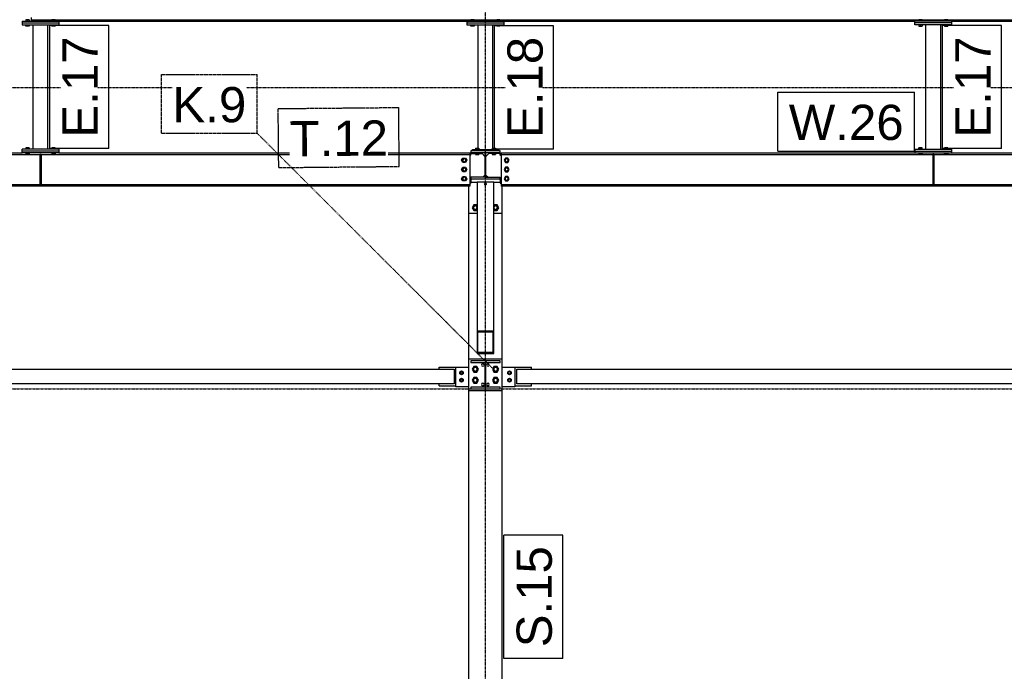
# Model space of a CAD drawing. Header units: millimetres. Extents: x 0 to 42000, y 0 to 29700.
# Tile 26 of 29: x 23955 to 29294, y 21264 to 24801. Entities that reach past the tile are written whole.
import ezdxf

# ---------------------------------------------------------------- set-up
doc = ezdxf.new("R2010")
doc.units = ezdxf.units.MM
doc.linetypes.add('DXK_LINE_DOT2', pattern=[3.9198, 1.9599, -1.9599])
doc.linetypes.add('DXK_LINE_DOT3', pattern=[5.9187, 2.979, -0.9799, 0.9799, -0.9799])
for name, color, linetype in [('TS_INNE_OBIEKTY', 7, 'Continuous'), ('TS_LINIE_WIDOCZNE', 7, 'Continuous'), ('TS_OPISY', 7, 'Continuous'), ('TS_OPISY_LINIE', 7, 'Continuous'), ('TS_OPISY_RAMKA', 7, 'Continuous'), ('TS_WYPELNIENIE', 7, 'Continuous')]:
    doc.layers.add(name, color=color, linetype=linetype)
doc.styles.add('Arial', font='ARIAL.TTF', dxfattribs={"height": 0.2})

# ---------------------------------------------------------------- blocks, each defined once
blk = doc.blocks.new('Part-293068075-4614 - 4602')
at = {"layer": 'TS_LINIE_WIDOCZNE', "color": 1, "linetype": 'Continuous'}
for p, q in [((26390.5, 22959.6), (26390.5, 23750.3)), ((26570.5, 22959.6), (26570.5, 23750.3)), ((26390.5, 19282.6), (26390.5, 22787.6)), ((26570.5, 19282.6), (26570.5, 22787.6))]:
    blk.add_line(p, q, dxfattribs=at)
blk = doc.blocks.new('Bolt-293068075-4993 - 4602')
at = {"layer": 'TS_INNE_OBIEKTY', "color": 1, "linetype": 'Continuous'}
for centre, start, end in [((26466.5, 23941.3), 34.8702, 71.0304), ((26466.5, 23941.3), 34.8702, 71.0304), ((26494.5, 23941.3), 108.9696, 145.1298), ((26494.5, 23941.3), 108.9696, 145.1298)]:
    blk.add_arc(centre, 7, start, end, dxfattribs=at)
blk = doc.blocks.new('Part-293068075-5506 - 4602')
at = {"layer": 'TS_LINIE_WIDOCZNE', "color": 1, "linetype": 'Continuous'}
for p, q in [((24168.2, 24087.8), (23968.2, 24087.8)), ((23968.2, 24087.8), (23968.2, 24087.8)), ((23968.2, 24077.8), (23968.2, 24087.8)), ((24168.2, 24077.8), (23968.2, 24077.8)), ((24168.2, 24087.8), (24168.2, 24087.8)), ((24168.2, 24087.8), (24168.2, 24077.8))]:
    blk.add_line(p, q, dxfattribs=at)
blk = doc.blocks.new('Bolt-293068075-5518 - 4602')
at = {"layer": 'TS_INNE_OBIEKTY', "color": 1, "linetype": 'Continuous'}
for p, q in [((26426.5, 24102.7), (26435.5, 24102.8)), ((26426.5, 24102.7), (26426.5, 24095.6)), ((26426.5, 24099.9), (26435.5, 24100)), ((26426.5, 24099.7), (26426.5, 24099.9)), ((26435.5, 24102.8), (26435.5, 24095.6)), ((26435.5, 24102.8), (26444.5, 24102.7)), ((26435.5, 24100), (26440.5, 24099.9)), ((26444.5, 24102.7), (26444.5, 24102.5)), ((26444.5, 24102.7), (26444.5, 24095.6)), ((26516.5, 24102.7), (26525.5, 24102.8)), ((26516.5, 24102.5), (26516.5, 24102.7)), ((26516.5, 24102.7), (26516.5, 24095.6)), ((26520.5, 24099.9), (26525.5, 24100)), ((26525.5, 24102.8), (26525.5, 24095.6)), ((26525.5, 24102.8), (26534.5, 24102.7)), ((26525.5, 24100), (26534.5, 24099.9)), ((26534.5, 24102.7), (26534.5, 24095.6)), ((26534.5, 24099.9), (26534.5, 24099.7)), ((26426.5, 24076.2), (26435.5, 24076.3)), ((26426.5, 24076), (26426.5, 24076.2)), ((26426.5, 24076.2), (26426.5, 24068.5)), ((26426.5, 24068.7), (26435.5, 24068.8)), ((26426.5, 24068.5), (26435.5, 24068.4)), ((26428.8, 24076.2), (26428.5, 24076.1)), ((26428.5, 24076.1), (26428.8, 24076.1)), ((26429.8, 24076.2), (26428.8, 24076.2)), ((26428.8, 24076.1), (26429.8, 24076)), ((26430.3, 24076.2), (26429.5, 24076.1)), ((26429.5, 24076.1), (26430.3, 24076)), ((26431.4, 24076.2), (26429.8, 24076.2)), ((26429.8, 24076), (26431.4, 24076)), ((26432.5, 24076.2), (26430.3, 24076.2)), ((26430.3, 24076), (26432.5, 24076)), ((26433.3, 24076.2), (26431.4, 24076.2)), ((26431.4, 24076), (26433.3, 24076)), ((26435.5, 24076.2), (26432.5, 24076.2)), ((26432.5, 24076), (26435.5, 24076)), ((26435.5, 24076.2), (26433.3, 24076.2)), ((26433.3, 24076), (26435.5, 24076)), ((26435.5, 24076.3), (26444.5, 24076.2)), ((26435.5, 24076.3), (26435.5, 24068.8)), ((26437.6, 24076.2), (26435.5, 24076.2)), ((26438.5, 24076.2), (26435.5, 24076.2)), ((26435.5, 24076), (26437.6, 24076)), ((26435.5, 24076), (26438.5, 24076)), ((26435.5, 24068.8), (26444.5, 24068.7)), ((26435.5, 24068.4), (26444.5, 24068.5)), ((26439.6, 24076.2), (26437.6, 24076.2)), ((26437.6, 24076), (26439.6, 24076)), ((26440.7, 24076.2), (26438.5, 24076.2)), ((26438.5, 24076), (26440.7, 24076)), ((26441.1, 24076.2), (26439.6, 24076.2)), ((26439.6, 24076), (26441.1, 24076)), ((26441.5, 24076.1), (26440.7, 24076.2)), ((26440.7, 24076), (26441.5, 24076.1)), ((26442.1, 24076.2), (26441.1, 24076.2)), ((26441.1, 24076), (26442.1, 24076.1)), ((26442.5, 24076.1), (26442.1, 24076.2)), ((26442.1, 24076.1), (26442.5, 24076.1)), ((26444.5, 24076.2), (26444.5, 24076)), ((26444.5, 24076.2), (26444.5, 24068.5)), ((26516.5, 24076.2), (26525.5, 24076.3)), ((26516.5, 24076), (26516.5, 24076.2)), ((26516.5, 24076.2), (26516.5, 24068.5)), ((26516.5, 24068.7), (26525.5, 24068.8)), ((26516.5, 24068.5), (26525.5, 24068.4)), ((26518.8, 24076.2), (26518.5, 24076.1)), ((26518.5, 24076.1), (26518.8, 24076.1)), ((26519.8, 24076.2), (26518.8, 24076.2)), ((26518.8, 24076.1), (26519.8, 24076)), ((26520.3, 24076.2), (26519.5, 24076.1)), ((26519.5, 24076.1), (26520.3, 24076)), ((26521.4, 24076.2), (26519.8, 24076.2)), ((26519.8, 24076), (26521.4, 24076)), ((26522.5, 24076.2), (26520.3, 24076.2)), ((26520.3, 24076), (26522.5, 24076)), ((26523.3, 24076.2), (26521.4, 24076.2)), ((26521.4, 24076), (26523.3, 24076)), ((26525.5, 24076.2), (26522.5, 24076.2)), ((26522.5, 24076), (26525.5, 24076)), ((26525.5, 24076.2), (26523.3, 24076.2)), ((26523.3, 24076), (26525.5, 24076)), ((26525.5, 24076.3), (26534.5, 24076.2)), ((26525.5, 24076.3), (26525.5, 24068.8)), ((26527.6, 24076.2), (26525.5, 24076.2)), ((26528.5, 24076.2), (26525.5, 24076.2)), ((26525.5, 24076), (26527.6, 24076)), ((26525.5, 24076), (26528.5, 24076)), ((26525.5, 24068.8), (26534.5, 24068.7)), ((26525.5, 24068.4), (26534.5, 24068.5)), ((26529.6, 24076.2), (26527.6, 24076.2)), ((26527.6, 24076), (26529.6, 24076)), ((26530.7, 24076.2), (26528.5, 24076.2)), ((26528.5, 24076), (26530.7, 24076)), ((26531.1, 24076.2), (26529.6, 24076.2)), ((26529.6, 24076), (26531.1, 24076)), ((26531.5, 24076.1), (26530.7, 24076.2)), ((26530.7, 24076), (26531.5, 24076.1)), ((26532.1, 24076.2), (26531.1, 24076.2)), ((26531.1, 24076), (26532.1, 24076.1)), ((26532.5, 24076.1), (26532.1, 24076.2)), ((26532.1, 24076.1), (26532.5, 24076.1)), ((26534.5, 24076.2), (26534.5, 24076)), ((26534.5, 24076.2), (26534.5, 24068.5))]:
    blk.add_line(p, q, dxfattribs=at)
blk = doc.blocks.new('Bolt-293068075-5059 - 4602')
at = {"layer": 'TS_INNE_OBIEKTY', "color": 1, "linetype": 'Continuous'}
for p, q in [((26416.8, 22918.6), (26408.1, 22903.6)), ((26408.1, 22903.6), (26416.8, 22888.6)), ((26434.1, 22918.6), (26416.8, 22918.6)), ((26442.8, 22903.6), (26434.1, 22918.6)), ((26434.1, 22888.6), (26442.8, 22903.6)), ((26526.8, 22918.6), (26518.1, 22903.6)), ((26518.1, 22903.6), (26526.8, 22888.6)), ((26544.1, 22918.6), (26526.8, 22918.6)), ((26552.8, 22903.6), (26544.1, 22918.6)), ((26544.1, 22888.6), (26552.8, 22903.6)), ((26416.8, 22858.6), (26408.1, 22843.6)), ((26416.8, 22888.6), (26434.1, 22888.6)), ((26434.1, 22858.6), (26416.8, 22858.6)), ((26442.8, 22843.6), (26434.1, 22858.6)), ((26526.8, 22858.6), (26518.1, 22843.6)), ((26526.8, 22888.6), (26544.1, 22888.6)), ((26544.1, 22858.6), (26526.8, 22858.6)), ((26552.8, 22843.6), (26544.1, 22858.6)), ((26408.1, 22843.6), (26416.8, 22828.6)), ((26416.8, 22828.6), (26434.1, 22828.6)), ((26434.1, 22828.6), (26442.8, 22843.6)), ((26518.1, 22843.6), (26526.8, 22828.6)), ((26526.8, 22828.6), (26544.1, 22828.6)), ((26544.1, 22828.6), (26552.8, 22843.6))]:
    blk.add_line(p, q, dxfattribs=at)
for centre, radius, start, end in [((26425.5, 22903.6), 11, 108, 288), ((26425.5, 22903.6), 10, 0, 180), ((26425.5, 22903.6), 10, 180, 0), ((26425.5, 22903.6), 11, 288, 108), ((26535.5, 22903.6), 11, 108, 288), ((26535.5, 22903.6), 10, 0, 180), ((26535.5, 22903.6), 10, 180, 0), ((26535.5, 22903.6), 11, 288, 108), ((26425.5, 22843.6), 11, 108, 288), ((26425.5, 22843.6), 10, 0, 180), ((26425.5, 22843.6), 11, 288, 108), ((26535.5, 22843.6), 11, 108, 288), ((26535.5, 22843.6), 10, 0, 180), ((26535.5, 22843.6), 11, 288, 108), ((26425.5, 22843.6), 10, 180, 0), ((26535.5, 22843.6), 10, 180, 0)]:
    blk.add_arc(centre, radius, start, end, dxfattribs=at)
blk = doc.blocks.new('Bolt-293068075-5057 - 4602')
at = {"layer": 'TS_INNE_OBIEKTY', "color": 1, "linetype": 'Continuous'}
for centre, start, end in [((26466.5, 22926.6), 0, 180), ((26466.5, 22926.6), 0, 180), ((26466.5, 22926.6), 180, 0), ((26466.5, 22926.6), 180, 0), ((26494.5, 22926.6), 0, 180), ((26494.5, 22926.6), 0, 180), ((26494.5, 22926.6), 180, 0), ((26494.5, 22926.6), 180, 0)]:
    blk.add_arc(centre, 7, start, end, dxfattribs=at)
blk = doc.blocks.new('Bolt-293068075-4922 - 4602')
at = {"layer": 'TS_INNE_OBIEKTY', "color": 1, "linetype": 'Continuous'}
for p, q in [((26588.5, 24049.8), (26581.6, 24037.8)), ((26581.6, 24037.8), (26588.5, 24025.8)), ((26602.4, 24049.8), (26588.5, 24049.8)), ((26588.5, 24025.8), (26602.4, 24025.8)), ((26609.3, 24037.8), (26602.4, 24049.8)), ((26602.4, 24025.8), (26609.3, 24037.8)), ((26588.5, 23999.8), (26581.6, 23987.8)), ((26581.6, 23987.8), (26588.5, 23975.8)), ((26602.4, 23999.8), (26588.5, 23999.8)), ((26588.5, 23975.8), (26602.4, 23975.8)), ((26609.3, 23987.8), (26602.4, 23999.8)), ((26602.4, 23975.8), (26609.3, 23987.8)), ((26588.5, 23949.8), (26581.6, 23937.8)), ((26581.6, 23937.8), (26588.5, 23925.8)), ((26602.4, 23949.8), (26588.5, 23949.8)), ((26588.5, 23925.8), (26602.4, 23925.8)), ((26609.3, 23937.8), (26602.4, 23949.8)), ((26602.4, 23925.8), (26609.3, 23937.8))]:
    blk.add_line(p, q, dxfattribs=at)
for centre, radius, start, end in [((26595.5, 24037.8), 9, 108, 288), ((26595.5, 24037.8), 8, 0, 180), ((26595.5, 24037.8), 8, 180, 0), ((26595.5, 24037.8), 9, 288, 108), ((26595.5, 23987.8), 9, 108, 288), ((26595.5, 23987.8), 8, 0, 180), ((26595.5, 23987.8), 8, 180, 0), ((26595.5, 23987.8), 9, 288, 108), ((26595.5, 23937.8), 9, 108, 288), ((26595.5, 23937.8), 8, 0, 180), ((26595.5, 23937.8), 8, 180, 0), ((26595.5, 23937.8), 9, 288, 108)]:
    blk.add_arc(centre, radius, start, end, dxfattribs=at)
blk = doc.blocks.new('Part-293068075-4755 - 4602')
at = {"layer": 'TS_WYPELNIENIE', "linetype": 'Continuous'}
h = blk.add_hatch(dxfattribs=at)
h.set_pattern_fill('', color=256, scale=70, style=0, pattern_type=0)
h.set_pattern_definition([(45, (26400.45, 24088.33), (-157.15, 157.15), [])])
h.paths.add_polyline_path([(26560.5, 24088.3), (26400.5, 24088.3), (26400.5, 24079.3), (26477.5, 24079.3), (26477.5, 23945.3), (26400.5, 23945.3), (26400.5, 23936.3), (26560.5, 23936.3), (26560.5, 23945.3), (26483.5, 23945.3), (26483.5, 24079.3), (26560.5, 24079.3)])
at = {"layer": 'TS_INNE_OBIEKTY', "color": 1, "linetype": 'Continuous'}
for p, q in [((26560.5, 24088.3), (26400.5, 24088.3)), ((26400.5, 24088.3), (26400.5, 24079.3)), ((26400.5, 24079.3), (26477.5, 24079.3)), ((26477.5, 24079.3), (26477.5, 23945.3)), ((26483.5, 23945.3), (26483.5, 24079.3)), ((26483.5, 24079.3), (26560.5, 24079.3)), ((26560.5, 24079.3), (26560.5, 24088.3)), ((26477.5, 23945.3), (26400.5, 23945.3)), ((26400.5, 23945.3), (26400.5, 23936.3)), ((26400.5, 23936.3), (26560.5, 23936.3)), ((26483.5, 23945.3), (26560.5, 23945.3)), ((26560.5, 23936.3), (26560.5, 23945.3))]:
    blk.add_line(p, q, dxfattribs=at)
at = {"layer": 'TS_LINIE_WIDOCZNE', "color": 1, "linetype": 'Continuous'}
for p, q in [((26400.5, 24073.5), (26400.5, 24079.3)), ((26560.5, 24073.5), (26560.5, 24079.3)), ((26474.6, 24061.3), (26477.5, 24061.3)), ((26483.5, 24061.3), (26486.3, 24061.3)), ((26400.5, 23931.6), (26400.5, 23936.3)), ((26400.5, 23918.3), (26435.5, 23918.3)), ((26525.5, 23918.3), (26560.5, 23918.3)), ((26560.5, 23931.6), (26560.5, 23936.3))]:
    blk.add_line(p, q, dxfattribs=at)
blk = doc.blocks.new('Part-293068075-4756 - 4602')
at = {"layer": 'TS_WYPELNIENIE', "linetype": 'Continuous'}
h = blk.add_hatch(dxfattribs=at)
h.set_pattern_fill('', color=256, scale=70, style=0, pattern_type=0)
h.set_pattern_definition([(45, (26435.46, 23112.57), (-157.15, 157.15), [])])
h.paths.add_polyline_path([(26525.5, 23112.6), (26435.5, 23112.6), (26435.5, 22989.8), (26525.5, 22989.8)])
h.paths.add_polyline_path([(26439.5, 22995.2), (26439.5, 23107.1), (26521.5, 23107.1), (26521.5, 22995.2)])
at = {"layer": 'TS_INNE_OBIEKTY', "color": 1, "linetype": 'Continuous'}
for p, q in [((26435.5, 23112.6), (26525.5, 23112.6)), ((26435.5, 23112.6), (26435.5, 22989.8)), ((26439.5, 22995.2), (26439.5, 23107.1)), ((26439.5, 23107.1), (26521.5, 23107.1)), ((26521.5, 23107.1), (26521.5, 22995.2)), ((26525.5, 22989.8), (26525.5, 23112.6)), ((26435.5, 22989.8), (26525.5, 22989.8)), ((26521.5, 22995.2), (26439.5, 22995.2))]:
    blk.add_line(p, q, dxfattribs=at)
at = {"layer": 'TS_LINIE_WIDOCZNE', "color": 1, "linetype": 'Continuous'}
for p, q in [((26525.5, 23918.9), (26435.5, 23918.9)), ((26435.5, 23918.9), (26435.5, 23112.6)), ((26525.5, 23112.6), (26525.5, 23918.9))]:
    blk.add_line(p, q, dxfattribs=at)
blk = doc.blocks.new('Part-293068075-4757 - 4602')
at = {"layer": 'TS_WYPELNIENIE', "linetype": 'Continuous'}
h = blk.add_hatch(dxfattribs=at)
h.set_pattern_fill('', color=256, scale=70, style=0, pattern_type=0)
h.set_pattern_definition([(45, (26400.45, 22949.6), (-157.15, 157.15), [])])
h.paths.add_polyline_path([(26560.5, 22949.6), (26400.5, 22949.6), (26400.5, 22940.6), (26477.5, 22940.6), (26477.5, 22806.6), (26400.5, 22806.6), (26400.5, 22797.6), (26560.5, 22797.6), (26560.5, 22806.6), (26483.5, 22806.6), (26483.5, 22940.6), (26560.5, 22940.6)])
at = {"layer": 'TS_INNE_OBIEKTY', "color": 1, "linetype": 'Continuous'}
for p, q in [((26560.5, 22949.6), (26400.5, 22949.6)), ((26400.5, 22949.6), (26400.5, 22940.6)), ((26400.5, 22940.6), (26477.5, 22940.6)), ((26477.5, 22940.6), (26477.5, 22806.6)), ((26483.5, 22806.6), (26483.5, 22940.6)), ((26483.5, 22940.6), (26560.5, 22940.6)), ((26560.5, 22940.6), (26560.5, 22949.6)), ((26477.5, 22806.6), (26400.5, 22806.6)), ((26400.5, 22806.6), (26400.5, 22797.6)), ((26400.5, 22797.6), (26560.5, 22797.6)), ((26560.5, 22806.6), (26483.5, 22806.6)), ((26560.5, 22797.6), (26560.5, 22806.6))]:
    blk.add_line(p, q, dxfattribs=at)
blk = doc.blocks.new('Part-293068075-5387 - 4602')
at = {"layer": 'TS_LINIE_WIDOCZNE', "color": 1, "linetype": 'Continuous'}
for p, q in [((24028.2, 24097.8), (24028.2, 24772.6)), ((24108.2, 24097.8), (24108.2, 24772.6))]:
    blk.add_line(p, q, dxfattribs=at)
blk = doc.blocks.new('Bolt-293068075-4918 - 4602')
at = {"layer": 'TS_INNE_OBIEKTY', "color": 1, "linetype": 'Continuous'}
for p, q in [((26351.6, 24037.8), (26358.5, 24049.8)), ((26358.5, 24025.8), (26351.6, 24037.8)), ((26358.5, 24049.8), (26372.4, 24049.8)), ((26372.4, 24025.8), (26358.5, 24025.8)), ((26372.4, 24049.8), (26379.3, 24037.8)), ((26379.3, 24037.8), (26372.4, 24025.8)), ((26351.6, 23987.8), (26358.5, 23999.8)), ((26358.5, 23975.8), (26351.6, 23987.8)), ((26358.5, 23999.8), (26372.4, 23999.8)), ((26372.4, 23975.8), (26358.5, 23975.8)), ((26372.4, 23999.8), (26379.3, 23987.8)), ((26379.3, 23987.8), (26372.4, 23975.8)), ((26351.6, 23937.8), (26358.5, 23949.8)), ((26358.5, 23925.8), (26351.6, 23937.8)), ((26358.5, 23949.8), (26372.4, 23949.8)), ((26372.4, 23925.8), (26358.5, 23925.8)), ((26372.4, 23949.8), (26379.3, 23937.8)), ((26379.3, 23937.8), (26372.4, 23925.8))]:
    blk.add_line(p, q, dxfattribs=at)
for centre, radius, start, end in [((26365.5, 24037.8), 9, 90, 270), ((26365.5, 24037.8), 8, 30, 210), ((26365.5, 24037.8), 8, 210, 30), ((26365.5, 24037.8), 9, 270, 90), ((26365.5, 23987.8), 9, 90, 270), ((26365.5, 23987.8), 8, 30, 210), ((26365.5, 23987.8), 8, 210, 30), ((26365.5, 23987.8), 9, 270, 90), ((26365.5, 23937.8), 9, 90, 270), ((26365.5, 23937.8), 8, 30, 210), ((26365.5, 23937.8), 8, 210, 30), ((26365.5, 23937.8), 9, 270, 90)]:
    blk.add_arc(centre, radius, start, end, dxfattribs=at)
blk = doc.blocks.new('Part-293068075-4912 - 4602')
at = {"layer": 'TS_LINIE_WIDOCZNE', "color": 1, "linetype": 'Continuous'}
for p, q in [((21763.7, 24077.8), (23968.2, 24077.8)), ((24168.2, 24077.8), (26395.5, 24077.8)), ((26395.5, 24077.8), (26395.5, 23897.8)), ((20053.3, 24069.8), (26395.5, 24069.8)), ((20053.3, 23905.8), (26395.5, 23905.8)), ((26395.5, 23897.8), (20053.3, 23897.8))]:
    blk.add_line(p, q, dxfattribs=at)
blk = doc.blocks.new('Part-293068075-4934 - 4602')
at = {"layer": 'TS_LINIE_WIDOCZNE', "color": 1, "linetype": 'Continuous'}
for p, q in [((28912.2, 24068.8), (28906.2, 24068.8)), ((28906.2, 24068.8), (28906.2, 23906.8)), ((28912.2, 24068.8), (28912.2, 23906.8)), ((28912.2, 23906.8), (28906.2, 23906.8))]:
    blk.add_line(p, q, dxfattribs=at)
blk = doc.blocks.new('Part-293068075-5495 - 4602')
at = {"layer": 'TS_LINIE_WIDOCZNE', "color": 1, "linetype": 'Continuous'}
for p, q in [((26380.5, 24782.6), (26380.5, 24772.6)), ((26380.5, 24782.6), (26580.5, 24782.6)), ((26380.5, 24772.6), (26580.5, 24772.6)), ((26580.5, 24782.6), (26580.5, 24772.6))]:
    blk.add_line(p, q, dxfattribs=at)
blk = doc.blocks.new('Part-293068075-5391 - 4602')
at = {"layer": 'TS_LINIE_WIDOCZNE', "color": 1, "linetype": 'Continuous'}
for p, q in [((26440.5, 24095.6), (26440.5, 24772.6)), ((26520.5, 24095.6), (26520.5, 24772.6))]:
    blk.add_line(p, q, dxfattribs=at)
blk = doc.blocks.new('Part-293068075-5499 - 4602')
at = {"layer": 'TS_LINIE_WIDOCZNE', "color": 1, "linetype": 'Continuous'}
for p, q in [((28809.2, 24097.8), (28809.2, 24087.8)), ((28809.2, 24097.8), (29009.2, 24097.8)), ((28809.2, 24087.8), (29009.2, 24087.8)), ((29009.2, 24087.8), (29009.2, 24097.8))]:
    blk.add_line(p, q, dxfattribs=at)
blk = doc.blocks.new('Part-293068075-4970 - 4602')
at = {"layer": 'TS_LINIE_WIDOCZNE', "color": 1, "linetype": 'Continuous'}
for p, q in [((26640.5, 22914.1), (26730.5, 22914.1)), ((26730.5, 22904.1), (26730.5, 22914.1)), ((26640.5, 22814.1), (26730.5, 22814.1)), ((26730.5, 22814.1), (26730.5, 22824.1))]:
    blk.add_line(p, q, dxfattribs=at)
blk = doc.blocks.new('Part-293068075-4860 - 4602')
at = {"layer": 'TS_LINIE_WIDOCZNE', "color": 1, "linetype": 'Continuous'}
for p, q in [((20143.8, 22904.1), (26310.5, 22904.1)), ((26310.5, 22904.1), (26310.5, 22824.1)), ((26310.5, 22824.1), (20143.8, 22824.1))]:
    blk.add_line(p, q, dxfattribs=at)
blk = doc.blocks.new('Part-293068075-4862 - 4602')
at = {"layer": 'TS_LINIE_WIDOCZNE', "color": 1, "linetype": 'Continuous'}
for p, q in [((26650.5, 22824.1), (26650.5, 22904.1)), ((26650.5, 22904.1), (32812.6, 22904.1)), ((32812.6, 22824.1), (26650.5, 22824.1))]:
    blk.add_line(p, q, dxfattribs=at)
blk = doc.blocks.new('Part-293068075-4976 - 4602')
at = {"layer": 'TS_LINIE_WIDOCZNE', "color": 1, "linetype": 'Continuous'}
for p, q in [((26230.5, 22914.1), (26320.5, 22914.1)), ((26230.5, 22904.1), (26230.5, 22914.1)), ((26230.5, 22814.1), (26230.5, 22824.1)), ((26230.5, 22814.1), (26320.5, 22814.1))]:
    blk.add_line(p, q, dxfattribs=at)
blk = doc.blocks.new('Part-293068075-4917 - 4602')
at = {"layer": 'TS_LINIE_WIDOCZNE', "color": 1, "linetype": 'Continuous'}
for p, q in [((26397, 24063), (26395.5, 24062.8)), ((26398.4, 24063.7), (26397, 24063)), ((26399.5, 24064.8), (26398.4, 24063.7)), ((26400.2, 24066.2), (26399.5, 24064.8)), ((26400.5, 24067.8), (26400.2, 24066.2)), ((26400.5, 24067.8), (26400.5, 24073.5)), ((26400.5, 24073.5), (26462.5, 24073.5)), ((26462.5, 24073.5), (26477.5, 24058.5)), ((26400.5, 23931.6), (26400.5, 23912.8)), ((26466.1, 23945.3), (26477.5, 23956.6)), ((26400.5, 23912.8), (26395.5, 23912.8))]:
    blk.add_line(p, q, dxfattribs=at)
blk = doc.blocks.new('Part-293068075-4919 - 4602')
at = {"layer": 'TS_LINIE_WIDOCZNE', "color": 1, "linetype": 'Continuous'}
for p, q in [((26565.5, 24077.8), (26565.5, 23897.8)), ((26565.5, 24077.8), (28809.2, 24077.8)), ((29009.2, 24077.8), (31948.2, 24077.8)), ((26565.5, 24069.8), (32907.6, 24069.8)), ((26565.5, 23905.8), (32907.6, 23905.8)), ((32907.6, 23897.8), (26565.5, 23897.8))]:
    blk.add_line(p, q, dxfattribs=at)
blk = doc.blocks.new('Part-293068075-4921 - 4602')
at = {"layer": 'TS_LINIE_WIDOCZNE', "color": 1, "linetype": 'Continuous'}
for p, q in [((26498.5, 24073.5), (26483.5, 24058.5)), ((26560.5, 24073.5), (26498.5, 24073.5)), ((26560.5, 24067.8), (26560.5, 24073.5)), ((26560.7, 24066.2), (26560.5, 24067.8)), ((26561.4, 24064.8), (26560.7, 24066.2)), ((26562.5, 24063.7), (26561.4, 24064.8)), ((26563.9, 24063), (26562.5, 24063.7)), ((26565.5, 24062.8), (26563.9, 24063)), ((26483.5, 23956.6), (26494.8, 23945.3)), ((26560.5, 23931.6), (26560.5, 23912.8)), ((26560.5, 23912.8), (26565.5, 23912.8))]:
    blk.add_line(p, q, dxfattribs=at)
blk = doc.blocks.new('Part-293068075-4931 - 4602')
at = {"layer": 'TS_LINIE_WIDOCZNE', "color": 1, "linetype": 'Continuous'}
for p, q in [((24071.2, 24068.8), (24065.2, 24068.8)), ((24065.2, 24068.8), (24065.2, 23906.8)), ((24071.2, 24068.8), (24071.2, 23906.8)), ((24071.2, 23906.8), (24065.2, 23906.8))]:
    blk.add_line(p, q, dxfattribs=at)
blk = doc.blocks.new('Part-293068075-4969 - 4602')
at = {"layer": 'TS_LINIE_WIDOCZNE', "color": 1, "linetype": 'Continuous'}
for p, q in [((26570.5, 22914.1), (26640.5, 22914.1)), ((26640.5, 22914.1), (26640.5, 22807.6)), ((26640.5, 22807.6), (26570.5, 22807.6))]:
    blk.add_line(p, q, dxfattribs=at)
blk = doc.blocks.new('Bolt-293068075-4971 - 4602')
at = {"layer": 'TS_INNE_OBIEKTY', "color": 1, "linetype": 'Continuous'}
for p, q in [((26601.5, 22889.3), (26610.5, 22894.5)), ((26601.5, 22878.9), (26601.5, 22889.3)), ((26610.5, 22873.7), (26601.5, 22878.9)), ((26601.5, 22849.3), (26610.5, 22854.5)), ((26601.5, 22838.9), (26601.5, 22849.3)), ((26610.5, 22894.5), (26619.5, 22889.3)), ((26619.5, 22878.9), (26610.5, 22873.7)), ((26610.5, 22854.5), (26619.5, 22849.3)), ((26619.5, 22889.3), (26619.5, 22878.9)), ((26619.5, 22849.3), (26619.5, 22838.9)), ((26610.5, 22833.7), (26601.5, 22838.9)), ((26619.5, 22838.9), (26610.5, 22833.7))]:
    blk.add_line(p, q, dxfattribs=at)
for centre, radius, start, end in [((26610.5, 22884.1), 7, 0, 180), ((26610.5, 22884.1), 7, 180, 0), ((26610.5, 22844.1), 7, 0, 180), ((26610.5, 22884.1), 6, 120, 300), ((26610.5, 22844.1), 6, 120, 300), ((26610.5, 22884.1), 6, 300, 120), ((26610.5, 22844.1), 6, 300, 120), ((26610.5, 22844.1), 7, 180, 0)]:
    blk.add_arc(centre, radius, start, end, dxfattribs=at)
blk = doc.blocks.new('Part-293068075-4975 - 4602')
at = {"layer": 'TS_LINIE_WIDOCZNE', "color": 1, "linetype": 'Continuous'}
for p, q in [((26320.5, 22807.6), (26320.5, 22914.1)), ((26320.5, 22914.1), (26390.5, 22914.1)), ((26390.5, 22807.6), (26320.5, 22807.6))]:
    blk.add_line(p, q, dxfattribs=at)
blk = doc.blocks.new('Bolt-293068075-4977 - 4602')
at = {"layer": 'TS_INNE_OBIEKTY', "color": 1, "linetype": 'Continuous'}
for p, q in [((26341.5, 22889.3), (26350.5, 22894.5)), ((26341.5, 22878.9), (26341.5, 22889.3)), ((26350.5, 22873.7), (26341.5, 22878.9)), ((26341.5, 22849.3), (26350.5, 22854.5)), ((26341.5, 22838.9), (26341.5, 22849.3)), ((26350.5, 22894.5), (26359.5, 22889.3)), ((26359.5, 22878.9), (26350.5, 22873.7)), ((26350.5, 22854.5), (26359.5, 22849.3)), ((26359.5, 22889.3), (26359.5, 22878.9)), ((26359.5, 22849.3), (26359.5, 22838.9)), ((26350.5, 22833.7), (26341.5, 22838.9)), ((26359.5, 22838.9), (26350.5, 22833.7))]:
    blk.add_line(p, q, dxfattribs=at)
for centre, radius, start, end in [((26350.5, 22884.1), 7, 0, 180), ((26350.5, 22884.1), 7, 180, 0), ((26350.5, 22844.1), 7, 0, 180), ((26350.5, 22884.1), 6, 120, 300), ((26350.5, 22844.1), 6, 120, 300), ((26350.5, 22884.1), 6, 300, 120), ((26350.5, 22844.1), 6, 300, 120), ((26350.5, 22844.1), 7, 180, 0)]:
    blk.add_arc(centre, radius, start, end, dxfattribs=at)
blk = doc.blocks.new('Part-293068075-4991 - 4602')
at = {"layer": 'TS_LINIE_WIDOCZNE', "color": 1, "linetype": 'Continuous'}
for p, q in [((26395.5, 24070.3), (26400.5, 24070.3)), ((26560.5, 24070.3), (26565.5, 24070.3)), ((26390.5, 23750.3), (26390.5, 23897.8)), ((26570.5, 23750.3), (26570.5, 23897.8)), ((26390.5, 23750.3), (26435.5, 23750.3)), ((26525.5, 23750.3), (26570.5, 23750.3))]:
    blk.add_line(p, q, dxfattribs=at)
blk = doc.blocks.new('Bolt-293068075-4994 - 4602')
at = {"layer": 'TS_INNE_OBIEKTY', "color": 1, "linetype": 'Continuous'}
for p, q in [((26416.8, 23795.3), (26408.1, 23780.3)), ((26408.1, 23780.3), (26416.8, 23765.3)), ((26434.1, 23795.3), (26416.8, 23795.3)), ((26416.8, 23765.3), (26434.1, 23765.3)), ((26435.5, 23793), (26434.1, 23795.3)), ((26434.1, 23765.3), (26435.5, 23767.7)), ((26526.8, 23795.3), (26525.5, 23793)), ((26525.5, 23767.6), (26526.8, 23765.3)), ((26544.1, 23795.3), (26526.8, 23795.3)), ((26526.8, 23765.3), (26544.1, 23765.3)), ((26552.8, 23780.3), (26544.1, 23795.3)), ((26544.1, 23765.3), (26552.8, 23780.3))]:
    blk.add_line(p, q, dxfattribs=at)
for centre, radius, start, end in [((26425.5, 23780.3), 11, 23.2153, 336.7847), ((26425.5, 23780.3), 10, 0, 180), ((26425.5, 23780.3), 10, 180, 0), ((26535.5, 23780.3), 11, 203.3701, 156.6299), ((26535.5, 23780.3), 10, 180.1432, 179.8568)]:
    blk.add_arc(centre, radius, start, end, dxfattribs=at)
blk = doc.blocks.new('Part-293068075-5056 - 4602')
at = {"layer": 'TS_LINIE_WIDOCZNE', "color": 1, "linetype": 'Continuous'}
for p, q in [((26390.5, 22787.6), (26390.5, 22959.6)), ((26390.5, 22959.6), (26570.5, 22959.6)), ((26570.5, 22787.6), (26570.5, 22959.6)), ((26390.5, 22787.6), (26570.5, 22787.6))]:
    blk.add_line(p, q, dxfattribs=at)
blk = doc.blocks.new('Bolt-293068075-5058 - 4602')
at = {"layer": 'TS_INNE_OBIEKTY', "color": 1, "linetype": 'Continuous'}
for centre, start, end in [((26466.5, 22820.6), 0, 180), ((26466.5, 22820.6), 0, 180), ((26466.5, 22820.6), 180, 0), ((26466.5, 22820.6), 180, 0), ((26494.5, 22820.6), 0, 180), ((26494.5, 22820.6), 0, 180), ((26494.5, 22820.6), 180, 0), ((26494.5, 22820.6), 180, 0)]:
    blk.add_arc(centre, 7, start, end, dxfattribs=at)
blk = doc.blocks.new('Part-293068075-5378 - 4602')
at = {"layer": 'TS_LINIE_WIDOCZNE', "color": 1, "linetype": 'Continuous'}
for p, q in [((24018.2, 24812.6), (24018.2, 24792.6)), ((24018.2, 24800.2), (32128.2, 24800.2)), ((24168.2, 24792.6), (26380.5, 24792.6)), ((26580.5, 24792.6), (28809.2, 24792.6)), ((29009.2, 24792.6), (31948.2, 24792.6))]:
    blk.add_line(p, q, dxfattribs=at)
blk = doc.blocks.new('Part-293068075-5381 - 4602')
at = {"layer": 'TS_LINIE_WIDOCZNE', "color": 1, "linetype": 'Continuous'}
for p, q in [((28869.2, 24097.8), (28869.2, 24772.6)), ((28949.2, 24097.8), (28949.2, 24772.6))]:
    blk.add_line(p, q, dxfattribs=at)
blk = doc.blocks.new('GridLine-293068075-5876 - 4602')
at = {"layer": 'TS_INNE_OBIEKTY', "color": 4, "linetype": 'DXK_LINE_DOT3'}
blk.add_line((2168.7, 24432.6), (40788.3, 24432.6), dxfattribs=at)
blk = doc.blocks.new('Part-293068075-5461 - 4602')
at = {"layer": 'TS_LINIE_WIDOCZNE', "color": 1, "linetype": 'Continuous'}
for p, q in [((29009.2, 24792.6), (28809.2, 24792.6)), ((28809.2, 24782.6), (28809.2, 24792.6)), ((29009.2, 24782.6), (28809.2, 24782.6)), ((29009.2, 24782.6), (29009.2, 24792.6))]:
    blk.add_line(p, q, dxfattribs=at)
blk = doc.blocks.new('Part-293068075-5462 - 4602')
at = {"layer": 'TS_LINIE_WIDOCZNE', "color": 1, "linetype": 'Continuous'}
for p, q in [((29009.2, 24782.6), (28809.2, 24782.6)), ((28809.2, 24772.6), (28809.2, 24782.6)), ((29009.2, 24772.6), (28809.2, 24772.6)), ((29009.2, 24772.6), (29009.2, 24782.6))]:
    blk.add_line(p, q, dxfattribs=at)
blk = doc.blocks.new('Bolt-293068075-5463 - 4602')
at = {"layer": 'TS_INNE_OBIEKTY', "color": 1, "linetype": 'Continuous'}
for p, q in [((28848.2, 24800.1), (28830.2, 24800.1)), ((28830.2, 24800.1), (28830.2, 24792.6)), ((28830.2, 24772.6), (28830.2, 24765.1)), ((28839.2, 24792.6), (28839.2, 24800.1)), ((28839.2, 24772.6), (28839.2, 24765.1)), ((28848.2, 24792.6), (28848.2, 24800.1)), ((28848.2, 24772.6), (28848.2, 24765.1)), ((28988.2, 24800.1), (28970.2, 24800.1)), ((28970.2, 24800.1), (28970.2, 24792.6)), ((28970.2, 24772.6), (28970.2, 24765.1)), ((28979.2, 24792.6), (28979.2, 24800.1)), ((28979.2, 24772.6), (28979.2, 24765.1)), ((28988.2, 24800.1), (28988.2, 24792.6)), ((28988.2, 24772.6), (28988.2, 24765.1)), ((28830.2, 24765.1), (28848.2, 24765.1)), ((28970.2, 24765.1), (28988.2, 24765.1))]:
    blk.add_line(p, q, dxfattribs=at)
blk = doc.blocks.new('Part-293068075-5484 - 4602')
at = {"layer": 'TS_LINIE_WIDOCZNE', "color": 1, "linetype": 'Continuous'}
for p, q in [((23968.2, 24792.6), (23968.2, 24782.6)), ((23968.2, 24792.6), (24168.2, 24792.6)), ((23968.2, 24782.6), (24168.2, 24782.6)), ((24168.2, 24792.6), (24168.2, 24782.6))]:
    blk.add_line(p, q, dxfattribs=at)
blk = doc.blocks.new('Part-293068075-5485 - 4602')
at = {"layer": 'TS_LINIE_WIDOCZNE', "color": 1, "linetype": 'Continuous'}
for p, q in [((23968.2, 24782.6), (23968.2, 24772.6)), ((23968.2, 24782.6), (24168.2, 24782.6)), ((23968.2, 24772.6), (24168.2, 24772.6)), ((24168.2, 24782.6), (24168.2, 24772.6))]:
    blk.add_line(p, q, dxfattribs=at)
blk = doc.blocks.new('Bolt-293068075-5486 - 4602')
at = {"layer": 'TS_INNE_OBIEKTY', "color": 1, "linetype": 'Continuous'}
for p, q in [((24007.2, 24800.1), (23989.2, 24800.1)), ((23989.2, 24800.1), (23989.2, 24792.6)), ((23989.2, 24765.1), (23989.2, 24772.6)), ((23998.2, 24800.1), (23998.2, 24792.6)), ((23998.2, 24772.6), (23998.2, 24765.1)), ((24007.2, 24800.1), (24007.2, 24792.6)), ((24007.2, 24772.6), (24007.2, 24765.1)), ((24147.2, 24800.1), (24129.2, 24800.1)), ((24129.2, 24792.6), (24129.2, 24800.1)), ((24129.2, 24765.1), (24129.2, 24772.6)), ((24138.2, 24792.6), (24138.2, 24800.1)), ((24138.2, 24772.6), (24138.2, 24765.1)), ((24147.2, 24800.1), (24147.2, 24792.6)), ((24147.2, 24772.6), (24147.2, 24765.1)), ((24007.2, 24765.1), (23989.2, 24765.1)), ((24147.2, 24765.1), (24129.2, 24765.1))]:
    blk.add_line(p, q, dxfattribs=at)
blk = doc.blocks.new('Part-293068075-5494 - 4602')
at = {"layer": 'TS_LINIE_WIDOCZNE', "color": 1, "linetype": 'Continuous'}
for p, q in [((26380.5, 24792.6), (26380.5, 24782.6)), ((26380.5, 24792.6), (26580.5, 24792.6)), ((26380.5, 24782.6), (26580.5, 24782.6)), ((26580.5, 24792.6), (26580.5, 24782.6))]:
    blk.add_line(p, q, dxfattribs=at)
blk = doc.blocks.new('Bolt-293068075-5496 - 4602')
at = {"layer": 'TS_INNE_OBIEKTY', "color": 1, "linetype": 'Continuous'}
for p, q in [((26419.5, 24800.1), (26401.5, 24800.1)), ((26401.5, 24800.1), (26401.5, 24792.6)), ((26401.5, 24765.1), (26401.5, 24772.6)), ((26410.5, 24792.6), (26410.5, 24800.1)), ((26410.5, 24772.6), (26410.5, 24765.1)), ((26419.5, 24800.1), (26419.5, 24792.6)), ((26419.5, 24772.6), (26419.5, 24765.1)), ((26559.5, 24800.1), (26541.5, 24800.1)), ((26541.5, 24792.6), (26541.5, 24800.1)), ((26541.5, 24765.1), (26541.5, 24772.6)), ((26550.5, 24792.6), (26550.5, 24800.1)), ((26550.5, 24772.6), (26550.5, 24765.1)), ((26559.5, 24800.1), (26559.5, 24792.6)), ((26559.5, 24772.6), (26559.5, 24765.1)), ((26419.5, 24765.1), (26401.5, 24765.1)), ((26559.5, 24765.1), (26541.5, 24765.1))]:
    blk.add_line(p, q, dxfattribs=at)
blk = doc.blocks.new('Part-293068075-5498 - 4602')
at = {"layer": 'TS_LINIE_WIDOCZNE', "color": 1, "linetype": 'Continuous'}
for p, q in [((28809.2, 24087.8), (28809.2, 24077.8)), ((28809.2, 24087.8), (29009.2, 24087.8)), ((28809.2, 24077.8), (29009.2, 24077.8)), ((29009.2, 24077.8), (29009.2, 24087.8))]:
    blk.add_line(p, q, dxfattribs=at)
blk = doc.blocks.new('Bolt-293068075-5500 - 4602')
at = {"layer": 'TS_INNE_OBIEKTY', "color": 1, "linetype": 'Continuous'}
for p, q in [((28848.2, 24105.3), (28830.2, 24105.3)), ((28830.2, 24097.8), (28830.2, 24105.3)), ((28830.2, 24105.3), (28839.2, 24105.3)), ((28848.2, 24105.3), (28830.2, 24105.3)), ((28830.2, 24105.3), (28839.2, 24105.3)), ((28830.2, 24077.8), (28830.2, 24070.3)), ((28839.2, 24105.3), (28839.2, 24097.8)), ((28839.2, 24070.3), (28839.2, 24077.8)), ((28848.2, 24097.8), (28848.2, 24105.3)), ((28848.2, 24077.8), (28848.2, 24070.3)), ((28988.2, 24105.3), (28970.2, 24105.3)), ((28970.2, 24097.8), (28970.2, 24105.3)), ((28970.2, 24105.3), (28979.2, 24105.3)), ((28988.2, 24105.3), (28970.2, 24105.3)), ((28970.2, 24105.3), (28979.2, 24105.3)), ((28970.2, 24070.3), (28970.2, 24077.8)), ((28979.2, 24105.3), (28979.2, 24097.8)), ((28979.2, 24070.3), (28979.2, 24077.8)), ((28988.2, 24097.8), (28988.2, 24105.3)), ((28988.2, 24077.8), (28988.2, 24070.3)), ((28848.2, 24070.3), (28830.2, 24070.3)), ((28830.2, 24070.3), (28839.2, 24070.3)), ((28988.2, 24070.3), (28970.2, 24070.3)), ((28970.2, 24070.3), (28979.2, 24070.3))]:
    blk.add_line(p, q, dxfattribs=at)
blk = doc.blocks.new('Part-293068075-5507 - 4602')
at = {"layer": 'TS_LINIE_WIDOCZNE', "color": 1, "linetype": 'Continuous'}
for p, q in [((24168.2, 24097.8), (23968.2, 24097.8)), ((23968.2, 24097.8), (23968.2, 24097.8)), ((23968.2, 24087.8), (23968.2, 24097.8)), ((24168.2, 24087.8), (23968.2, 24087.8)), ((24168.2, 24097.8), (24168.2, 24097.8)), ((24168.2, 24097.8), (24168.2, 24087.8))]:
    blk.add_line(p, q, dxfattribs=at)
blk = doc.blocks.new('Bolt-293068075-5508 - 4602')
at = {"layer": 'TS_INNE_OBIEKTY', "color": 1, "linetype": 'Continuous'}
for p, q in [((23989.2, 24105.3), (23989.2, 24097.8)), ((24007.2, 24105.3), (23989.2, 24105.3)), ((23989.2, 24105.3), (24007.2, 24105.3)), ((23989.2, 24077.8), (23989.2, 24070.3)), ((23998.2, 24105.3), (23998.2, 24097.8)), ((23998.2, 24070.3), (23998.2, 24077.8)), ((24007.2, 24105.3), (24007.2, 24097.8)), ((24007.2, 24077.8), (24007.2, 24070.3)), ((24129.2, 24105.3), (24129.2, 24097.8)), ((24147.2, 24105.3), (24129.2, 24105.3)), ((24147.2, 24105.3), (24129.2, 24105.3)), ((24129.2, 24077.8), (24129.2, 24070.3)), ((24138.2, 24105.3), (24138.2, 24097.8)), ((24138.2, 24070.3), (24138.2, 24077.8)), ((24147.2, 24105.3), (24147.2, 24097.8)), ((24147.2, 24077.8), (24147.2, 24070.3)), ((24007.2, 24070.3), (23989.2, 24070.3)), ((24147.2, 24070.3), (24129.2, 24070.3))]:
    blk.add_line(p, q, dxfattribs=at)
blk = doc.blocks.new('Part-293068075-5515 - 4602')
at = {"layer": 'TS_LINIE_WIDOCZNE', "color": 1, "linetype": 'Continuous'}
for p, q in [((26410.5, 24088.3), (26410.5, 24095.6)), ((26410.5, 24095.6), (26550.5, 24095.6)), ((26550.5, 24095.6), (26550.5, 24088.3))]:
    blk.add_line(p, q, dxfattribs=at)
blk = doc.blocks.new('Bolt-293068075-5524 - 4602')
at = {"layer": 'TS_INNE_OBIEKTY', "color": 1, "linetype": 'Continuous'}
for p, q in [((26474.8, 23909.9), (26474.5, 23908.7)), ((26474.5, 23908.7), (26474.8, 23907.4)), ((26475.6, 23911.1), (26474.8, 23909.9)), ((26474.8, 23907.4), (26475.6, 23906.3)), ((26476.9, 23912), (26475.6, 23911.1)), ((26475.6, 23906.3), (26476.9, 23905.4)), ((26478.6, 23912.6), (26476.9, 23912)), ((26476.9, 23905.4), (26478.6, 23904.8)), ((26480.5, 23912.8), (26478.6, 23912.6)), ((26478.6, 23904.8), (26480.5, 23904.6)), ((26482.3, 23912.6), (26480.5, 23912.8)), ((26480.5, 23904.6), (26482.3, 23904.8)), ((26484, 23912), (26482.3, 23912.6)), ((26482.3, 23904.8), (26484, 23905.4)), ((26485.3, 23911.1), (26484, 23912)), ((26484, 23905.4), (26485.3, 23906.3)), ((26486.2, 23909.9), (26485.3, 23911.1)), ((26485.3, 23906.3), (26486.2, 23907.4)), ((26486.5, 23908.7), (26486.2, 23909.9)), ((26486.2, 23907.4), (26486.5, 23908.7))]:
    blk.add_line(p, q, dxfattribs=at)
blk = doc.blocks.new('GridLine-293068075-5870 - 4602')
at = {"layer": 'TS_INNE_OBIEKTY', "color": 4, "linetype": 'DXK_LINE_DOT3'}
blk.add_line((26480.5, 18162.6), (26480.5, 26072.6), dxfattribs=at)
blk = doc.blocks.new('GridLine-293068075-5875 - 4602')
at = {"layer": 'TS_INNE_OBIEKTY', "color": 4, "linetype": 'DXK_LINE_DOT3'}
blk.add_line((2168.7, 22797.6), (40788.3, 22797.6), dxfattribs=at)
blk = doc.blocks.new('Mark-293068075-6555 - 4602')
at = {"layer": 'TS_OPISY_RAMKA', "linetype": 'Continuous'}
for p, q in [((26530.5, 24098.6), (26530.5, 24766.9)), ((26850.5, 24766.9), (26530.5, 24766.9)), ((26850.5, 24098.6), (26850.5, 24766.9)), ((26850.5, 24098.6), (26530.5, 24098.6))]:
    blk.add_line(p, q, dxfattribs=at)
blk.add_wipeout([(26790.5, 24706.9), (26590.5, 24706.9), (26590.5, 24158.6), (26790.5, 24158.6)]).dxf.layer = 'TS_OPISY_LINIE'
blk.add_wipeout([(26790.5, 24706.9), (26590.5, 24706.9), (26590.5, 24158.6), (26790.5, 24158.6)]).dxf.layer = 'TS_OPISY_LINIE'
at = {"layer": 'TS_OPISY', "style": 'Arial'}
blk.add_text('E.18', height=191.02, rotation=90.0002, dxfattribs=at).set_placement((26790.5, 24158.6))
blk = doc.blocks.new('Mark-293068075-6300 - 4602')
at = {"layer": 'TS_OPISY_RAMKA', "linetype": 'Continuous'}
for p, q in [((26580.5, 21334.7), (26580.5, 22002.9)), ((26900.5, 22002.9), (26580.5, 22002.9)), ((26900.5, 21334.7), (26900.5, 22002.9)), ((26900.5, 21334.7), (26580.5, 21334.7))]:
    blk.add_line(p, q, dxfattribs=at)
blk.add_wipeout([(26840.5, 21942.9), (26640.5, 21942.9), (26640.5, 21394.7), (26840.5, 21394.7)]).dxf.layer = 'TS_OPISY_LINIE'
blk.add_wipeout([(26840.5, 21942.9), (26640.5, 21942.9), (26640.5, 21394.7), (26840.5, 21394.7)]).dxf.layer = 'TS_OPISY_LINIE'
at = {"layer": 'TS_OPISY', "style": 'Arial'}
blk.add_text('S.15', height=191.02, rotation=90.0002, dxfattribs=at).set_placement((26840.5, 21394.7))
blk = doc.blocks.new('Mark-293068075-6392 - 4602')
at = {"layer": 'TS_OPISY_LINIE', "linetype": 'DXK_LINE_DOT2'}
blk.add_line((26516.2, 22911.1), (25243.4, 24183.9), dxfattribs=at)
at = {"layer": 'TS_OPISY_RAMKA', "linetype": 'DXK_LINE_DOT2'}
for p, q in [((24723.4, 24503.9), (25243.4, 24503.9)), ((24723.4, 24183.9), (24723.4, 24503.9)), ((25243.4, 24183.9), (25243.4, 24503.9)), ((24723.4, 24183.9), (25243.4, 24183.9))]:
    blk.add_line(p, q, dxfattribs=at)
blk.add_wipeout([(25183.4, 24243.9), (25183.4, 24443.9), (24783.4, 24443.9), (24783.4, 24243.9)]).dxf.layer = 'TS_OPISY_LINIE'
blk.add_wipeout([(25183.4, 24243.9), (25183.4, 24443.9), (24783.4, 24443.9), (24783.4, 24243.9)]).dxf.layer = 'TS_OPISY_LINIE'
at = {"layer": 'TS_OPISY', "style": 'Arial'}
blk.add_text('K.9', height=191.02, dxfattribs=at).set_placement((24783.4, 24243.9))
blk = doc.blocks.new('Mark-293068075-6420 - 4602')
at = {"layer": 'TS_OPISY_RAMKA', "linetype": 'Continuous'}
for p, q in [((28065.5, 24407.8), (28807.6, 24407.8)), ((28065.5, 24087.8), (28065.5, 24407.8)), ((28807.6, 24087.8), (28807.6, 24407.8)), ((28065.5, 24087.8), (28807.6, 24087.8))]:
    blk.add_line(p, q, dxfattribs=at)
blk.add_wipeout([(28747.6, 24147.8), (28747.6, 24347.8), (28125.5, 24347.8), (28125.5, 24147.8)]).dxf.layer = 'TS_OPISY_LINIE'
blk.add_wipeout([(28747.6, 24147.8), (28747.6, 24347.8), (28125.5, 24347.8), (28125.5, 24147.8)]).dxf.layer = 'TS_OPISY_LINIE'
at = {"layer": 'TS_OPISY', "style": 'Arial'}
blk.add_text('W.26', height=191.02, dxfattribs=at).set_placement((28125.5, 24147.8))
blk = doc.blocks.new('Mark-293068075-6523 - 4602')
at = {"layer": 'TS_OPISY_RAMKA', "linetype": 'DXK_LINE_DOT2'}
for p, q in [((25356.9, 24318.1), (26010.2, 24324.1)), ((25359.8, 23998.1), (25356.9, 24318.1)), ((26013.2, 24004.1), (26010.2, 24324.1)), ((25359.8, 23998.1), (26013.2, 24004.1))]:
    blk.add_line(p, q, dxfattribs=at)
blk.add_wipeout([(25952.6, 24063.6), (25950.8, 24263.6), (25417.4, 24258.7), (25419.3, 24058.7)]).dxf.layer = 'TS_OPISY_LINIE'
blk.add_wipeout([(25952.6, 24063.6), (25950.8, 24263.6), (25417.4, 24258.7), (25419.3, 24058.7)]).dxf.layer = 'TS_OPISY_LINIE'
at = {"layer": 'TS_OPISY', "style": 'Arial'}
blk.add_text('T.12', height=191.02, rotation=0.5271, dxfattribs=at).set_placement((25419.3, 24058.7))
blk = doc.blocks.new('Mark-293068075-6545 - 4602')
at = {"layer": 'TS_OPISY_RAMKA', "linetype": 'Continuous'}
for p, q in [((28959.2, 24101.1), (28959.2, 24769.3)), ((29279.2, 24769.3), (28959.2, 24769.3)), ((29279.2, 24101.1), (29279.2, 24769.3)), ((29279.2, 24101.1), (28959.2, 24101.1))]:
    blk.add_line(p, q, dxfattribs=at)
blk.add_wipeout([(29219.2, 24709.3), (29019.2, 24709.3), (29019.2, 24161), (29219.2, 24161)]).dxf.layer = 'TS_OPISY_LINIE'
blk.add_wipeout([(29219.2, 24709.3), (29019.2, 24709.3), (29019.2, 24161), (29219.2, 24161)]).dxf.layer = 'TS_OPISY_LINIE'
at = {"layer": 'TS_OPISY', "style": 'Arial'}
blk.add_text('E.17', height=191.02, rotation=90.0002, dxfattribs=at).set_placement((29219.2, 24161))
blk = doc.blocks.new('Mark-293068075-6551 - 4602')
at = {"layer": 'TS_OPISY_RAMKA', "linetype": 'Continuous'}
for p, q in [((24118.2, 24101.1), (24118.2, 24769.3)), ((24438.2, 24769.3), (24118.2, 24769.3)), ((24438.2, 24101.1), (24438.2, 24769.3)), ((24438.2, 24101.1), (24118.2, 24101.1))]:
    blk.add_line(p, q, dxfattribs=at)
blk.add_wipeout([(24378.2, 24709.3), (24178.2, 24709.3), (24178.2, 24161), (24378.2, 24161)]).dxf.layer = 'TS_OPISY_LINIE'
blk.add_wipeout([(24378.2, 24709.3), (24178.2, 24709.3), (24178.2, 24161), (24378.2, 24161)]).dxf.layer = 'TS_OPISY_LINIE'
at = {"layer": 'TS_OPISY', "style": 'Arial'}
blk.add_text('E.17', height=191.02, rotation=90.0002, dxfattribs=at).set_placement((24378.2, 24161))

msp = doc.modelspace()

# ---------------------------------------------------------------- block references
for name in ['GridLine-293068075-5870 - 4602', 'Part-293068075-5378 - 4602', 'Part-293068075-5484 - 4602', 'Part-293068075-5485 - 4602', 'Bolt-293068075-5486 - 4602', 'Part-293068075-5387 - 4602', 'Part-293068075-5494 - 4602', 'Part-293068075-5495 - 4602', 'Bolt-293068075-5496 - 4602', 'Part-293068075-5391 - 4602', 'Part-293068075-5461 - 4602', 'Part-293068075-5462 - 4602', 'Bolt-293068075-5463 - 4602', 'Part-293068075-5381 - 4602', 'GridLine-293068075-5876 - 4602', 'Part-293068075-4912 - 4602', 'Part-293068075-5507 - 4602', 'Part-293068075-5506 - 4602', 'Bolt-293068075-5508 - 4602', 'Part-293068075-4755 - 4602', 'Part-293068075-5515 - 4602', 'Bolt-293068075-5518 - 4602', 'Part-293068075-4919 - 4602', 'Part-293068075-5499 - 4602', 'Part-293068075-5498 - 4602', 'Bolt-293068075-5500 - 4602', 'Part-293068075-4931 - 4602', 'Bolt-293068075-4918 - 4602', 'Part-293068075-4991 - 4602', 'Part-293068075-4917 - 4602', 'Part-293068075-4921 - 4602', 'Bolt-293068075-4922 - 4602', 'Part-293068075-4934 - 4602', 'Part-293068075-4756 - 4602', 'Bolt-293068075-4993 - 4602', 'Bolt-293068075-5524 - 4602', 'Bolt-293068075-4994 - 4602', 'Part-293068075-4614 - 4602', 'GridLine-293068075-5875 - 4602', 'Part-293068075-5056 - 4602', 'Part-293068075-4860 - 4602', 'Part-293068075-4976 - 4602', 'Part-293068075-4975 - 4602', 'Part-293068075-4757 - 4602', 'Bolt-293068075-5059 - 4602', 'Bolt-293068075-5057 - 4602', 'Part-293068075-4969 - 4602', 'Part-293068075-4970 - 4602', 'Part-293068075-4862 - 4602', 'Bolt-293068075-4977 - 4602', 'Bolt-293068075-4971 - 4602', 'Bolt-293068075-5058 - 4602']:
    msp.add_blockref(name, (0, 0))

# ---------------------------------------------------------------- next in the draw order: block references
for name in ['Mark-293068075-6551 - 4602', 'Mark-293068075-6555 - 4602', 'Mark-293068075-6545 - 4602', 'Mark-293068075-6420 - 4602', 'Mark-293068075-6300 - 4602']:
    msp.add_blockref(name, (0, 0))

# ---------------------------------------------------------------- next in the draw order: block references
msp.add_blockref('Mark-293068075-6392 - 4602', (0, 0))

# ---------------------------------------------------------------- next in the draw order: block references
msp.add_blockref('Mark-293068075-6523 - 4602', (0, 0))

doc.saveas('drawing.dxf')
